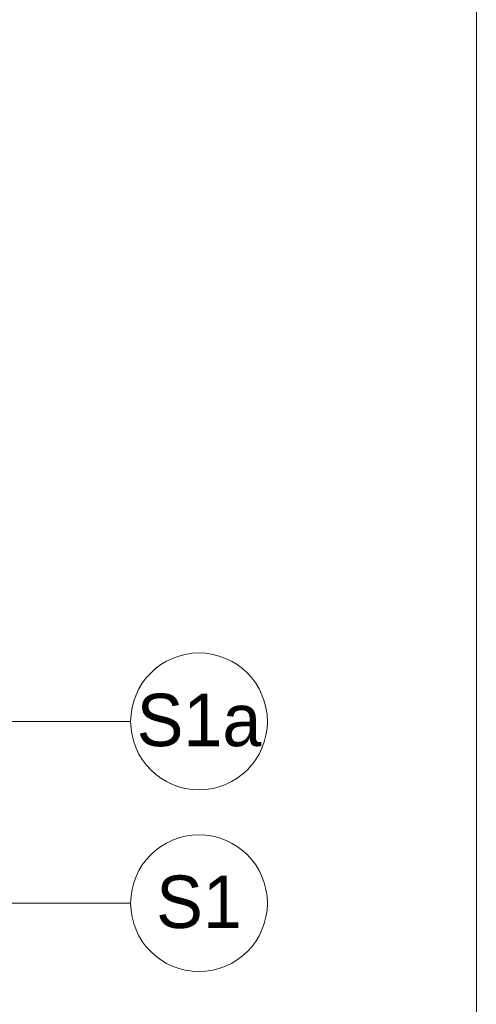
# Model space of a CAD drawing. Extents: x -149893 to 127691, y 5328 to 37028.
# Tile 80 of 88: x 80691 to 82695, y 26394 to 30711. Entities that reach past the tile are written whole.
import ezdxf

# ---------------------------------------------------------------- set-up
doc = ezdxf.new("R2010")
doc.units = 0
doc.header["$MEASUREMENT"] = 0
doc.layers.add('Arch opisy', color=7, linetype='Continuous')
for name, color, linetype, lineweight in [('Arch opisy_Nr_Pióra__1', 7, 'Continuous', 25), ('Arch opisy_Nr_Pióra__21', 7, 'Continuous', 13), ('ARCH TABELA_Nr_Pióra__21', 7, 'Continuous', 13)]:
    doc.layers.add(name, color=color, linetype=linetype, lineweight=lineweight)
doc.styles.add('GENERATED_STYLE_4', font='txt')

# ---------------------------------------------------------------- blocks, each defined once
blk = doc.blocks.new('Linia_45', base_point=(79998.8, 26837.6))
at = {"layer": 'Arch opisy_Nr_Pióra__21', "linetype": 'Continuous'}
blk.add_line((79998.8, 26837.6), (81177.8, 26837.6), dxfattribs=at)
blk.add_circle((81477.8, 26837.6), 300, dxfattribs=at)
blk = doc.blocks.new('Linia_47', base_point=(79998.8, 27634.7))
at = {"layer": 'Arch opisy_Nr_Pióra__21', "linetype": 'Continuous'}
blk.add_line((79998.8, 27634.7), (81177.8, 27634.7), dxfattribs=at)
blk.add_circle((81477.8, 27634.7), 300, dxfattribs=at)

msp = doc.modelspace()

# ---------------------------------------------------------------- linework, layer by layer
at = {"layer": 'ARCH TABELA_Nr_Pióra__21', "linetype": 'Continuous'}
msp.add_line((82695, 35028.4), (82695, 5328.4), dxfattribs=at)

# ---------------------------------------------------------------- block references
at = {"layer": 'Arch opisy', "linetype": 'Continuous'}
for name, p in [('Linia_47', (79998.8, 27634.7)), ('Linia_45', (79998.8, 26837.6))]:
    msp.add_blockref(name, p, dxfattribs=at)

# ---------------------------------------------------------------- texts
at = {"layer": 'Arch opisy_Nr_Pióra__1', "linetype": 'Continuous', "char_height": 230, "attachment_point": 2, "style": 'GENERATED_STYLE_4'}
for s, insert in [('{S1a}', (81477.8, 27756.1)), ('{S1}', (81477.8, 26958.9))]:
    msp.add_mtext(s, dxfattribs=dict(at, insert=insert))

doc.saveas('drawing.dxf')
